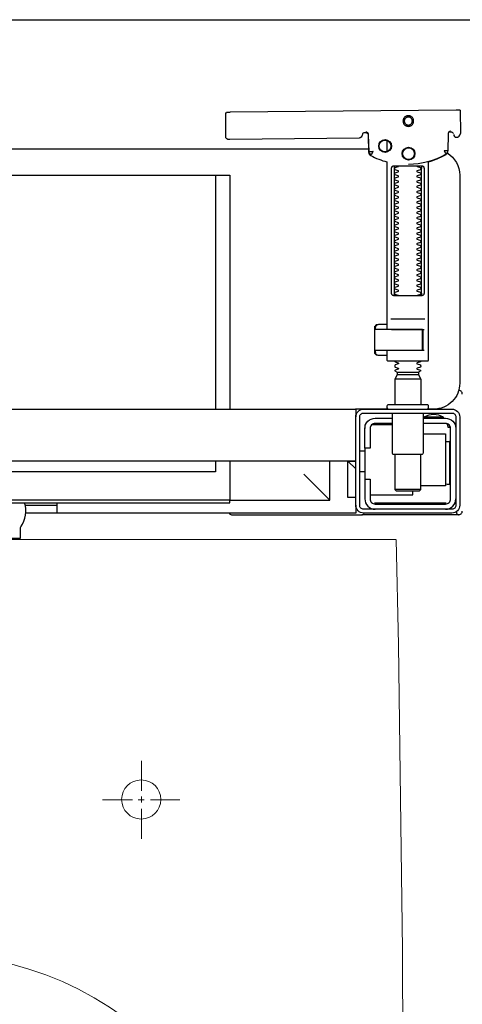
# Model space of a CAD drawing. Header units: millimetres. Extents: x 28600 to 181045, y -399112 to -163690.
# Tile 252 of 256: x 60898 to 60915, y -195465 to -195427. Entities that reach past the tile are written whole.
import ezdxf

# ---------------------------------------------------------------- set-up
doc = ezdxf.new("R2010")
doc.units = ezdxf.units.MM
doc.layers.get('0').update_dxf_attribs({"color": 8})
doc.layers.add('!! 0_ Istn-sciany', color=8, linetype='Continuous')
doc.layers.add('!! 2_wypos-sanitarne', color=8, linetype='Continuous')
doc.layers.add('!!_@ wypos sanit nd', color=8, linetype='Continuous', plot=False)

# ---------------------------------------------------------------- blocks, each defined once
blk = doc.blocks.new('A$Cff2eaf8b')
for points in [[(0.16424, 0.07378), (0.16327, 0.07377), (0.16304, 0.07374), (0.16282, 0.07366), (0.16262, 0.07353), (0.16265, 0.07357), (0.16258, 0.07337), (0.16257, 0.07317, -0.157432), (0.16238, 0.07258), (0.1621, 0.07218, -0.241147), (0.16129, 0.07175), (0.1115, 0.07128), (0.11133, 0.07127), (0.11119, 0.07127), (0.11107, 0.07127), (0.11094, 0.07128), (0.11078, 0.0713), (0.11062, 0.07135), (0.11047, 0.07143), (0.11033, 0.07153), (0.11022, 0.07165), (0.11012, 0.07179), (0.11005, 0.07194), (0.11001, 0.0721), (0.10999, 0.07227), (0.10995, 0.08127), (0.11022, 0.08166)], [(0.19647, 0.0744), (0.19626, 0.07438), (0.19604, 0.0743), (0.19585, 0.07417), (0.19566, 0.07396, 0.132231), (0.19551, 0.07346), (0.19546, 0.06691)], [(0.19768, 0.0731, 0.415336), (0.19869, 0.07211)], [(0.19885, 0.07212), (0.19898, 0.07212), (0.19912, 0.07213), (0.19927, 0.07216), (0.1994, 0.07222), (0.19953, 0.07229), (0.19965, 0.07238), (0.19975, 0.07248), (0.20007, 0.07294, 0.158481), (0.20025, 0.07353)], [(0.18031, 0.06175, 0.125713), (0.19466, 0.06556, 0.121439), (0.19519, 0.06605, -0.262119), (0.2, 0.0575), (0.2, -0.0225, -0.414214), (0.19, -0.0325), (0.18751, -0.0325, 0.405519), (0.188, -0.032), (0.188, -0.0313, 0.414214), (0.1875, -0.0308), (0.1725, -0.0308, 0.414214), (0.172, -0.0313), (0.172, -0.032, 0.405519), (0.17249, -0.0325, 0.001664), (0.15993, -0.0325)], [(0.172, -0.00986), (0.172, -0.01366, 0.414214), (0.1722, -0.01386), (0.18462, -0.01386), (0.1878, -0.01386, 0.414214), (0.188, -0.01366), (0.188, 0.06267), (0.18885, 0.06292), (0.18969, 0.06319), (0.19052, 0.0635), (0.19134, 0.06382), (0.19215, 0.06417), (0.19295, 0.06454), (0.19374, 0.06494), (0.19456, 0.06538), (0.19464, 0.06544), (0.19473, 0.0655), (0.19481, 0.06557), (0.19488, 0.06564), (0.19495, 0.06572), (0.19502, 0.06581)], [(0.17647, 0.01114, 0.182836), (0.17636, 0.01123), (0.17515, 0.01163, 0.050055), (0.175, 0.0119), (0.175, 0.01218, 0.050055), (0.17515, 0.01244), (0.17636, 0.01285, 0.719897), (0.17636, 0.01323), (0.17515, 0.01363, 0.050055), (0.175, 0.0139), (0.175, 0.01418, 0.050055), (0.17515, 0.01444), (0.17636, 0.01485, 0.719897), (0.17636, 0.01523), (0.17515, 0.01563, 0.050055), (0.175, 0.0159), (0.175, 0.01618, 0.050055), (0.17515, 0.01644), (0.17636, 0.01685, 0.719897), (0.17636, 0.01723), (0.17515, 0.01763, 0.050055), (0.175, 0.0179), (0.175, 0.01818, 0.050055), (0.17515, 0.01844), (0.17636, 0.01885, 0.719897), (0.17636, 0.01923), (0.17515, 0.01963, 0.050055), (0.175, 0.0199), (0.175, 0.02018, 0.050055), (0.17515, 0.02044), (0.17636, 0.02085, 0.719897), (0.17636, 0.02123), (0.17515, 0.02163, 0.050055), (0.175, 0.0219), (0.175, 0.02218, 0.050055), (0.17515, 0.02244), (0.17636, 0.02285, 0.719897), (0.17636, 0.02323), (0.17515, 0.02363, 0.050055), (0.175, 0.0239), (0.175, 0.02418, 0.050055), (0.17515, 0.02444), (0.17636, 0.02485, 0.719897), (0.17636, 0.02523), (0.17515, 0.02563, 0.050055), (0.175, 0.0259), (0.175, 0.02618, 0.050055), (0.17515, 0.02644), (0.17636, 0.02685, 0.719897), (0.17636, 0.02723), (0.17515, 0.02763, 0.050055), (0.175, 0.0279), (0.175, 0.02818, 0.050055), (0.17515, 0.02844), (0.17636, 0.02885, 0.719897), (0.17636, 0.02923), (0.17515, 0.02963, 0.050055), (0.175, 0.0299), (0.175, 0.03018, 0.050055), (0.17515, 0.03044), (0.17636, 0.03085, 0.719897), (0.17636, 0.03123), (0.17515, 0.03163, 0.050055), (0.175, 0.0319), (0.175, 0.03218, 0.050055), (0.17515, 0.03244), (0.17636, 0.03285, 0.719897), (0.17636, 0.03323), (0.17515, 0.03363, 0.050055), (0.175, 0.0339), (0.175, 0.03418, 0.050055), (0.17515, 0.03444), (0.17636, 0.03485, 0.719897), (0.17636, 0.03523), (0.17515, 0.03563, 0.050055), (0.175, 0.0359), (0.175, 0.03618, 0.050055), (0.17515, 0.03644), (0.17636, 0.03685, 0.719897), (0.17636, 0.03723), (0.17515, 0.03763, 0.050055), (0.175, 0.0379), (0.175, 0.03818, 0.050055), (0.17515, 0.03844), (0.17636, 0.03885, 0.719897), (0.17636, 0.03923), (0.17515, 0.03963, 0.050055), (0.175, 0.0399), (0.175, 0.04018, 0.050055), (0.17515, 0.04044), (0.17636, 0.04085, 0.719897), (0.17636, 0.04123), (0.17515, 0.04163, 0.050055), (0.175, 0.0419), (0.175, 0.04218, 0.050055), (0.17515, 0.04244), (0.17636, 0.04285, 0.719897), (0.17636, 0.04323), (0.17515, 0.04363, 0.050055), (0.175, 0.0439), (0.175, 0.04418, 0.050055), (0.17515, 0.04444), (0.17636, 0.04485, 0.719897), (0.17636, 0.04523), (0.17515, 0.04563, 0.050055), (0.175, 0.0459), (0.175, 0.04618, 0.050055), (0.17515, 0.04644), (0.17636, 0.04685, 0.719897), (0.17636, 0.04723), (0.17515, 0.04763, 0.050055), (0.175, 0.0479), (0.175, 0.04818, 0.050055), (0.17515, 0.04844), (0.17636, 0.04885, 0.719897), (0.17636, 0.04923), (0.17515, 0.04963, 0.050055), (0.175, 0.0499), (0.175, 0.05018, 0.050055), (0.17515, 0.05044), (0.17636, 0.05085, 0.719897), (0.17636, 0.05123), (0.17515, 0.05163, 0.050055), (0.175, 0.0519), (0.175, 0.05218, 0.050055), (0.17515, 0.05244), (0.17636, 0.05285, 0.719897), (0.17636, 0.05323), (0.17515, 0.05363, 0.050055), (0.175, 0.0539), (0.175, 0.05418, 0.050055), (0.17515, 0.05444), (0.17636, 0.05485, 0.719897), (0.17636, 0.05523), (0.17515, 0.05563, 0.050055), (0.175, 0.0559), (0.175, 0.05618, 0.050055), (0.17515, 0.05644), (0.17636, 0.05685, 0.719897), (0.17636, 0.05723), (0.17515, 0.05763, 0.050055), (0.175, 0.0579), (0.175, 0.05818, 0.050055), (0.17515, 0.05844), (0.17636, 0.05885, 0.719897), (0.17636, 0.05923), (0.17515, 0.05963, 0.050055), (0.175, 0.0599), (0.175, 0.06018, 0.050055), (0.17515, 0.06044), (0.17636, 0.06085, 0.474594), (0.17647, 0.06114)], [(0.18353, 0.06114, 0.474594), (0.18364, 0.06085), (0.18485, 0.06044, 0.050055), (0.185, 0.06018), (0.185, 0.0599, 0.050055), (0.18485, 0.05963), (0.18364, 0.05923, 0.719897), (0.18364, 0.05885), (0.18485, 0.05844, 0.050055), (0.185, 0.05818), (0.185, 0.0579, 0.050055), (0.18485, 0.05763), (0.18364, 0.05723, 0.719897), (0.18364, 0.05685), (0.18485, 0.05644, 0.050055), (0.185, 0.05618), (0.185, 0.0559, 0.050055), (0.18485, 0.05563), (0.18364, 0.05523, 0.719897), (0.18364, 0.05485), (0.18485, 0.05444, 0.050055), (0.185, 0.05418), (0.185, 0.0539, 0.050055), (0.18485, 0.05363), (0.18364, 0.05323, 0.719897), (0.18364, 0.05285), (0.18485, 0.05244, 0.050055), (0.185, 0.05218), (0.185, 0.0519, 0.050055), (0.18485, 0.05163), (0.18364, 0.05123, 0.719897), (0.18364, 0.05085), (0.18485, 0.05044, 0.050055), (0.185, 0.05018), (0.185, 0.0499, 0.050055), (0.18485, 0.04963), (0.18364, 0.04923, 0.719897), (0.18364, 0.04885), (0.18485, 0.04844, 0.050055), (0.185, 0.04818), (0.185, 0.0479, 0.050055), (0.18485, 0.04763), (0.18364, 0.04723, 0.719897), (0.18364, 0.04685), (0.18485, 0.04644, 0.050055), (0.185, 0.04618), (0.185, 0.0459, 0.050055), (0.18485, 0.04563), (0.18364, 0.04523, 0.719897), (0.18364, 0.04485), (0.18485, 0.04444, 0.050055), (0.185, 0.04418), (0.185, 0.0439, 0.050055), (0.18485, 0.04363), (0.18364, 0.04323, 0.719897), (0.18364, 0.04285), (0.18485, 0.04244, 0.050055), (0.185, 0.04218), (0.185, 0.0419, 0.050055), (0.18485, 0.04163), (0.18364, 0.04123, 0.719897), (0.18364, 0.04085), (0.18485, 0.04044, 0.050055), (0.185, 0.04018), (0.185, 0.0399, 0.050055), (0.18485, 0.03963), (0.18364, 0.03923, 0.719897), (0.18364, 0.03885), (0.18485, 0.03844, 0.050055), (0.185, 0.03818), (0.185, 0.0379, 0.050055), (0.18485, 0.03763), (0.18364, 0.03723, 0.719897), (0.18364, 0.03685), (0.18485, 0.03644, 0.050055), (0.185, 0.03618), (0.185, 0.0359, 0.050055), (0.18485, 0.03563), (0.18364, 0.03523, 0.719897), (0.18364, 0.03485), (0.18485, 0.03444, 0.050055), (0.185, 0.03418), (0.185, 0.0339, 0.050055), (0.18485, 0.03363), (0.18364, 0.03323, 0.719897), (0.18364, 0.03285), (0.18485, 0.03244, 0.050055), (0.185, 0.03218), (0.185, 0.0319, 0.050055), (0.18485, 0.03163), (0.18364, 0.03123, 0.719897), (0.18364, 0.03085), (0.18485, 0.03044, 0.050055), (0.185, 0.03018), (0.185, 0.0299, 0.050055), (0.18485, 0.02963), (0.18364, 0.02923, 0.719897), (0.18364, 0.02885), (0.18485, 0.02844, 0.050055), (0.185, 0.02818), (0.185, 0.0279, 0.050055), (0.18485, 0.02763), (0.18364, 0.02723, 0.719897), (0.18364, 0.02685), (0.18485, 0.02644, 0.050055), (0.185, 0.02618), (0.185, 0.0259, 0.050055), (0.18485, 0.02563), (0.18364, 0.02523, 0.719897), (0.18364, 0.02485), (0.18485, 0.02444, 0.050055), (0.185, 0.02418), (0.185, 0.0239, 0.050055), (0.18485, 0.02363), (0.18364, 0.02323, 0.719897), (0.18364, 0.02285), (0.18485, 0.02244, 0.050055), (0.185, 0.02218), (0.185, 0.0219, 0.050055), (0.18485, 0.02163), (0.18364, 0.02123, 0.719897), (0.18364, 0.02085), (0.18485, 0.02044, 0.050055), (0.185, 0.02018), (0.185, 0.0199, 0.050055), (0.18485, 0.01963), (0.18364, 0.01923, 0.719897), (0.18364, 0.01885), (0.18485, 0.01844, 0.050055), (0.185, 0.01818), (0.185, 0.0179, 0.050055), (0.18485, 0.01763), (0.18364, 0.01723, 0.719897), (0.18364, 0.01685), (0.18485, 0.01644, 0.050055), (0.185, 0.01618), (0.185, 0.0159, 0.050055), (0.18485, 0.01563), (0.18364, 0.01523, 0.719897), (0.18364, 0.01485), (0.18485, 0.01444, 0.050055), (0.185, 0.01418), (0.185, 0.0139, 0.050055), (0.18485, 0.01363), (0.18364, 0.01323, 0.719897), (0.18364, 0.01285), (0.18485, 0.01244, 0.050055), (0.185, 0.01218), (0.185, 0.0119, 0.050055), (0.18485, 0.01163), (0.18364, 0.01123, 0.182836), (0.18353, 0.01114)], [(0.18575, -0.00966), (0.18575, -0.00207), (0.18572, -0.00196), (0.18564, -0.00189), (0.18554, -0.00186), (0.18565, -0.00188), (0.18573, -0.00194), (0.18577, -0.00204), (0.18577, -0.00966), (0.18574, -0.00977), (0.18566, -0.00984), (0.18547, -0.00986), (0.18558, -0.00981), (0.18563, -0.00966), (0.18563, -0.00206), (0.18557, -0.00191), (0.18547, -0.00186), (0.16743, -0.00186, 0.414214), (0.16723, -0.00206), (0.16723, -0.00966, 0.414214), (0.16743, -0.00986), (0.18547, -0.00986)], [(0.18555, -0.00986, 0.414213), (0.18575, -0.00966), (0.18575, -0.00207), (0.18575, -0.00966), (0.18572, -0.00977), (0.18564, -0.00984), (0.18554, -0.00986)], [(0.175, -0.01382), (0.175, -0.01406, -0.050055), (0.17515, -0.01432), (0.17636, -0.01473, -0.719897), (0.17636, -0.01511), (0.17515, -0.01552, -0.050055), (0.175, -0.01578), (0.175, -0.01606, -0.050055), (0.17515, -0.01632), (0.17636, -0.01673, -0.719897), (0.17636, -0.01711), (0.17515, -0.01752, -0.050055), (0.175, -0.01778), (0.1759, -0.0183), (0.1759, -0.01936), (0.175, -0.02092), (0.175, -0.0308)], [(0.185, -0.01382), (0.185, -0.01406, 0.050055), (0.18485, -0.01432), (0.18364, -0.01473, 0.719897), (0.18364, -0.01511), (0.18485, -0.01552, 0.050055), (0.185, -0.01578), (0.185, -0.01606, 0.050055), (0.18485, -0.01632), (0.18364, -0.01673, 0.719897), (0.18364, -0.01711), (0.18485, -0.01752, 0.050055), (0.185, -0.01778), (0.1841, -0.0183), (0.1841, -0.01936), (0.185, -0.02092), (0.185, -0.0308)], [(0.2001, -0.02534, 0.126559), (0.19961, -0.02525)], [(0.20099, -0.02671, 0.198909), (0.20055, -0.02564, 0.091301), (0.2001, -0.02534)], [(0.174, -0.034), (0.174, -0.0493, 0.414214), (0.1745, -0.0498), (0.1855, -0.0498, 0.414214), (0.186, -0.0493), (0.186, -0.034)], [(0.16379, -0.0385), (0.1635, -0.0385), (0.1635, -0.04, -0.414214), (0.1675, -0.036), (0.174, -0.036)], [(0.19375, -0.03562, 0.119096), (0.19, -0.03454, 0.119096), (0.18625, -0.03562)], [(0.19375, -0.036), (0.19375, -0.03562), (0.18625, -0.03562), (0.18625, -0.036), (0.1945, -0.036, -0.414214), (0.1985, -0.04)], [(0.174, -0.038), (0.1675, -0.038, 0.414214), (0.1655, -0.04), (0.1655, -0.0475), (0.1635, -0.0475), (0.1635, -0.067, 0.414214), (0.1675, -0.071)], [(0.1635, -0.0595), (0.1655, -0.0595), (0.1655, -0.067, 0.414214), (0.1675, -0.069), (0.1945, -0.069, 0.414214), (0.1965, -0.067), (0.1965, -0.04, 0.414214), (0.1945, -0.038), (0.186, -0.038)], [(0.1945, -0.04497), (0.19515, -0.04496), (0.19542, -0.04496), (0.1956, -0.04496), (0.19566, -0.04496, 0.116465), (0.19589, -0.0449), (0.196, -0.04485), (0.196, -0.06155), (0.19589, -0.0615, 0.116465), (0.19566, -0.06144), (0.19542, -0.06144), (0.19515, -0.06144), (0.1945, -0.06143)], [(0.1945, -0.071, 0.414214), (0.1985, -0.067)], [(-0.04, -0.0685), (-0.03255, -0.0685, 0.236962), (-0.03118, -0.07775, -0.154353), (-0.031, -0.07832), (-0.031, -0.08218), (0.031, -0.08218), (0.031, -0.07832, -0.154353), (0.03118, -0.07775, 0.236962), (0.03255, -0.0685), (0.04, -0.0685)], [(0.2001, -0.07306, 0.091301), (0.20055, -0.07276, 0.198909), (0.20099, -0.0717)], [(0.11124, -0.0725), (0.11142, -0.07274), (0.11165, -0.07293), (0.11192, -0.07308), (0.1122, -0.07317), (0.1125, -0.0732), (0.1623, -0.0732, 0.326231), (0.16325, -0.0725)], [(0.1987, -0.07216, 0.000114), (0.1987, -0.07216, 0.517015), (0.20003, -0.07309), (0.19993, -0.07313), (0.19983, -0.07315), (0.19971, -0.07318), (0.19958, -0.07319), (0.19948, -0.07319), (0.19903, -0.07319), (0.19841, -0.07319), (0.19771, -0.07319), (0.16427, -0.07319), (0.16392, -0.07319), (0.16356, -0.07319), (0.16323, -0.07319), (0.16293, -0.07319), (0.16269, -0.07319), (0.16249, -0.07319), (0.16236, -0.07319)]]:
    blk.add_lwpolyline(points, format="xyb")
for points in [[(0.19864, 0.08252), (0.11173, 0.08169)], [(0.20013, 0.08252), (0.20025, 0.07353)], [(0.16386, 0.07389), (0.16409, 0.07384), (0.16425, 0.07378), (0.1644, 0.07368), (0.16452, 0.07356), (0.16463, 0.07342), (0.16471, 0.07326), (0.16476, 0.07309), (0.16478, 0.07292), (0.16496, 0.06636), (0.16497, 0.06624), (0.16498, 0.06614), (0.165, 0.06604), (0.16503, 0.06594), (0.16507, 0.06584), (0.16511, 0.06575), (0.16516, 0.06566), (0.16521, 0.06557), (0.16527, 0.06549), (0.16534, 0.0654), (0.16542, 0.06533), (0.1655, 0.06526), (0.16558, 0.06519), (0.16567, 0.06513), (0.16576, 0.06508), (0.16651, 0.0647), (0.16726, 0.06433), (0.16803, 0.06399), (0.16881, 0.06367), (0.1696, 0.06337), (0.17039, 0.06309), (0.17119, 0.06284), (0.172, 0.0626), (0.172, -0.00186)], [(0.1651, 0.06653), (0.16492, 0.07312), (0.1649, 0.07329), (0.16485, 0.07345), (0.16478, 0.07361), (0.16467, 0.07374), (0.16455, 0.07386), (0.16441, 0.07396), (0.16425, 0.07403), (0.16409, 0.07408), (0.16391, 0.07409)], [(0.19757, 0.07355), (0.19749, 0.07368), (0.19738, 0.0738), (0.19726, 0.0739), (0.19713, 0.07399), (0.19698, 0.07405), (0.19683, 0.07408), (0.19667, 0.07409), (0.19577, 0.07408)], [(0.172, 0.07087), (0.172, 0.06656)], [(0.16493, 0.0675), (-0.16477, 0.0675)], [(-0.11847, -0.0325), (-0.11847, 0.0575), (0.11153, 0.0575), (0.11153, -0.0325)], [(0.10602, 0.0575), (0.10602, -0.0325)], [(0.17483, 0.06014), (0.17483, 0.01214)], [(0.18523, 0.01214), (0.18523, 0.06014)], [(0.16811, -0.00015), (0.16776, -0.00056), (0.16776, -0.00022), (0.16779, -0.00011), (0.16786, -0.00004), (0.16797, 0), (0.1681, 0.00001), (0.16822, 0.00001), (0.16841, 0.00003), (0.16887, 0.00014), (0.172, 0.00014)], [(0.16848, 0.00006), (0.16856, 0.00012), (0.16876, 0.00014)], [(0.18662, 0.00214), (0.17345, 0.00214)], [(0.16732, -0.0019), (0.16732, -0.00074), (0.16736, -0.00062), (0.16746, -0.00054), (0.16767, -0.00049)], [(0.16751, -0.00165), (0.16754, -0.00139), (0.16766, -0.00086)], [(0.17371, -0.00186), (0.18481, -0.00186), (0.18637, -0.00186)], [(0.16767, -0.01124), (0.16755, -0.01122), (0.16746, -0.01119), (0.16737, -0.01112), (0.16732, -0.01098), (0.16732, -0.00983)], [(0.16766, -0.01087), (0.16754, -0.01033), (0.16751, -0.01008)], [(0.172, -0.01186), (0.16887, -0.01186), (0.16841, -0.01176), (0.16831, -0.01174), (0.16819, -0.01174), (0.16806, -0.01173), (0.16794, -0.01172), (0.16783, -0.01166), (0.16776, -0.01151), (0.16776, -0.01117), (0.16811, -0.01157)], [(0.18558, -0.00986), (0.18637, -0.00986)], [(0.16876, -0.01186), (0.16866, -0.01186), (0.16848, -0.01178)], [(0.1759, -0.0183), (0.1841, -0.0183)], [(0.185, -0.02092), (0.175, -0.02092)], [(0.1841, -0.01936), (0.1759, -0.01936)], [(0.19962, -0.02522), (0.19976, -0.02523), (0.19987, -0.02526), (0.20001, -0.0253)], [(-0.16, -0.0355), (-0.16, -0.0325), (0.16, -0.0325), (0.16, -0.0355)], [(0.16, -0.0485), (0.16, -0.0365)], [(0.1635, -0.0475), (0.1635, -0.04)], [(0.174, -0.0385), (0.16618, -0.0385)], [(0.167, -0.03806), (0.16693, -0.03815), (0.16687, -0.03825), (0.16681, -0.03837), (0.16675, -0.0385)], [(0.19499, -0.03806), (0.19506, -0.03814), (0.19512, -0.03823), (0.19517, -0.03833), (0.19521, -0.03842), (0.19525, -0.03853), (0.19528, -0.03863), (0.19531, -0.03874), (0.19533, -0.03885), (0.19535, -0.03896), (0.19537, -0.03907), (0.19538, -0.03917), (0.19539, -0.03927), (0.19537, -0.03937), (0.19547, -0.0394), (0.19557, -0.0394), (0.19567, -0.0394), (0.19578, -0.0394), (0.19589, -0.0394), (0.19612, -0.0394), (0.19616, -0.0393), (0.19615, -0.03919), (0.19613, -0.03907), (0.19609, -0.03894), (0.19605, -0.03882), (0.19594, -0.03861)], [(0.186, -0.042), (0.1945, -0.042), (0.1945, -0.062), (0.185, -0.062)], [(0.19591, -0.04489), (0.19602, -0.04489), (0.19615, -0.04489), (0.19632, -0.04489), (0.1965, -0.04489)], [(0.1615, -0.0485), (0.1635, -0.0485)], [(0.16, -0.0555), (0.157, -0.0525), (0.16, -0.0525), (-0.16, -0.0525), (-0.157, -0.0525), (-0.16, -0.0555)], [(0.10602, -0.0525), (0.10602, -0.05658), (-0.11847, -0.05658)], [(0.11153, -0.0525), (0.11153, -0.0675), (0.15, -0.0675)], [(0.14, -0.0575), (0.15, -0.0675), (0.15, -0.0525)], [(0.16, -0.0665), (0.157, -0.0665), (0.157, -0.0525)], [(0.175, -0.0498), (0.175, -0.06346), (0.1755, -0.06396), (0.1845, -0.06396), (0.185, -0.06346), (0.185, -0.0498)], [(0.1615, -0.0565), (0.1635, -0.0565)], [(0.1655, -0.0655), (0.182, -0.0655), (0.182, -0.06396)], [(0.185, -0.06346), (0.175, -0.06346)], [(0.1965, -0.06151), (0.19632, -0.06151), (0.19615, -0.06151), (0.19602, -0.06151), (0.19591, -0.06151)], [(0.03283, -0.0695), (0.045, -0.0695)], [(0.16, -0.0695), (0.16, -0.0725), (0.03305, -0.0725)], [(0.045, -0.0685), (0.045, -0.0725)], [(0.16721, -0.0685), (0.19466, -0.0685), (0.19478, -0.0685)], [(0.17, -0.069), (0.17, -0.0685)], [(0.174, -0.069), (0.174, -0.0685)]]:
    blk.add_lwpolyline(points)
for points in [[(0.18024, 0.0763), (0.18044, 0.07631), (0.18064, 0.07634), (0.18083, 0.07639), (0.18102, 0.07646), (0.1812, 0.07655), (0.18138, 0.07665), (0.18154, 0.07677), (0.18168, 0.07691), (0.18182, 0.07706), (0.18193, 0.07722), (0.18204, 0.0774), (0.18212, 0.07758), (0.18219, 0.07777), (0.18223, 0.07796), (0.18226, 0.07816), (0.18227, 0.07836), (0.18226, 0.07857), (0.18223, 0.07876), (0.18217, 0.07896), (0.18211, 0.07915), (0.18202, 0.07933), (0.18191, 0.0795), (0.18179, 0.07966), (0.18165, 0.07981), (0.1815, 0.07994), (0.18134, 0.08006), (0.18117, 0.08016), (0.18099, 0.08024), (0.1808, 0.08031), (0.1806, 0.08036), (0.1804, 0.08038), (0.1802, 0.08039), (0.18, 0.08038), (0.1798, 0.08035), (0.17961, 0.0803), (0.17942, 0.08023), (0.17924, 0.08014), (0.17907, 0.08004), (0.17891, 0.07992), (0.17876, 0.07978), (0.17863, 0.07963), (0.17851, 0.07947), (0.17841, 0.07929), (0.17832, 0.07911), (0.17826, 0.07892), (0.17821, 0.07872), (0.17818, 0.07853), (0.17817, 0.07832), (0.17819, 0.07812), (0.17822, 0.07793), (0.17827, 0.07773), (0.17834, 0.07754), (0.17842, 0.07736), (0.17853, 0.07719), (0.17865, 0.07703), (0.17879, 0.07688), (0.17894, 0.07675), (0.1791, 0.07663), (0.17927, 0.07653), (0.17946, 0.07645), (0.17965, 0.07638), (0.17984, 0.07633), (0.18004, 0.07631)], [(0.18023, 0.07679), (0.18038, 0.0768), (0.18053, 0.07682), (0.18068, 0.07686), (0.18082, 0.07691), (0.18096, 0.07698), (0.18109, 0.07706), (0.18121, 0.07715), (0.18132, 0.07725), (0.18143, 0.07737), (0.18151, 0.07749), (0.18159, 0.07762), (0.18166, 0.07776), (0.18171, 0.0779), (0.18174, 0.07805), (0.18176, 0.0782), (0.18177, 0.07835), (0.18176, 0.0785), (0.18174, 0.07866), (0.1817, 0.0788), (0.18164, 0.07895), (0.18158, 0.07908), (0.1815, 0.07921), (0.18141, 0.07933), (0.1813, 0.07944), (0.18119, 0.07955), (0.18107, 0.07964), (0.18093, 0.07971), (0.1808, 0.07978), (0.18065, 0.07983), (0.18051, 0.07986), (0.18036, 0.07988), (0.1802, 0.07989), (0.18005, 0.07988), (0.1799, 0.07986), (0.17975, 0.07982), (0.17961, 0.07976), (0.17947, 0.0797), (0.17935, 0.07962), (0.17922, 0.07953), (0.17911, 0.07942), (0.17901, 0.07931), (0.17892, 0.07919), (0.17884, 0.07906), (0.17878, 0.07892), (0.17873, 0.07877), (0.1787, 0.07863), (0.17867, 0.07848), (0.17867, 0.07832), (0.17868, 0.07817), (0.1787, 0.07802), (0.17874, 0.07787), (0.17879, 0.07773), (0.17886, 0.07759), (0.17894, 0.07746), (0.17903, 0.07734), (0.17913, 0.07723), (0.17925, 0.07713), (0.17937, 0.07704), (0.1795, 0.07696), (0.17964, 0.0769), (0.17978, 0.07685), (0.17993, 0.07682), (0.18008, 0.07679)], [(0.16587, 0.06536), (0.16582, 0.06538), (0.16577, 0.06542), (0.16573, 0.06545), (0.16568, 0.06549), (0.16563, 0.06553), (0.16558, 0.06558), (0.16553, 0.06563), (0.16548, 0.06568), (0.16544, 0.06573), (0.1654, 0.06579), (0.16536, 0.06585), (0.16532, 0.06591), (0.16529, 0.06597), (0.16526, 0.06603), (0.16523, 0.0661), (0.16521, 0.06616), (0.16519, 0.06623), (0.16517, 0.06629), (0.16515, 0.06636), (0.16514, 0.06642), (0.16514, 0.06648), (0.16513, 0.06654), (0.16513, 0.06659), (0.16518, 0.06661), (0.16643, 0.06666), (0.16648, 0.06666), (0.16654, 0.06666), (0.16659, 0.06668), (0.16664, 0.06665), (0.16661, 0.06661), (0.16658, 0.06656), (0.16655, 0.06651), (0.16652, 0.06645), (0.16594, 0.06536)], [(0.18533, 0.06114), (0.18541, 0.06113), (0.1855, 0.06112), (0.18559, 0.06111), (0.18567, 0.06108), (0.18575, 0.06105), (0.18583, 0.06101), (0.18591, 0.06096), (0.18597, 0.0609), (0.18604, 0.06084), (0.18609, 0.06076), (0.18615, 0.06068), (0.18619, 0.06058), (0.18623, 0.06048), (0.18625, 0.06037), (0.18627, 0.06025), (0.18628, 0.06014), (0.18628, 0.01214), (0.18627, 0.01202), (0.18625, 0.01191), (0.18623, 0.0118), (0.18619, 0.01169), (0.18615, 0.0116), (0.18609, 0.01151), (0.18604, 0.01144), (0.18597, 0.01137), (0.18591, 0.01131), (0.18583, 0.01126), (0.18575, 0.01122), (0.18567, 0.01119), (0.18559, 0.01117), (0.1855, 0.01115), (0.18541, 0.01114), (0.18533, 0.01114), (0.17475, 0.01114), (0.17466, 0.01114), (0.17457, 0.01115), (0.17449, 0.01117), (0.1744, 0.01119), (0.17432, 0.01122), (0.17424, 0.01126), (0.17416, 0.01131), (0.17409, 0.01137), (0.17403, 0.01144), (0.17397, 0.01151), (0.17392, 0.0116), (0.17387, 0.01169), (0.17384, 0.0118), (0.17381, 0.01191), (0.17379, 0.01202), (0.17379, 0.01214), (0.17379, 0.06014), (0.17379, 0.06025), (0.17381, 0.06037), (0.17384, 0.06048), (0.17387, 0.06058), (0.17392, 0.06068), (0.17397, 0.06076), (0.17403, 0.06084), (0.17409, 0.0609), (0.17416, 0.06096), (0.17424, 0.06101), (0.17432, 0.06105), (0.1744, 0.06108), (0.17449, 0.06111), (0.17457, 0.06112), (0.17466, 0.06113), (0.17475, 0.06114)], [(-0.11847, -0.0685), (0.11153, -0.0685), (0.11153, -0.0675), (-0.11847, -0.0675)]]:
    blk.add_lwpolyline(points, close=True)
for points in [[(0.19546, 0.0669), (0.19546, 0.0669), (0.19546, 0.0669), (0.19546, 0.06691), (0.19546, 0.06691), (0.19546, 0.06691), (0.19546, 0.06691), (0.19546, 0.06691), (0.19546, 0.06691), (0.19546, 0.06691), (0.19546, 0.06691), (0.19546, 0.06691), (0.19546, 0.06691), (0.19546, 0.06691), (0.19546, 0.06691), (0.19546, 0.06691), (0.19546, 0.06691), (0.19546, 0.06691), (0.19546, 0.06691), (0.19546, 0.06691), (0.19546, 0.0669), (0.19546, 0.0669), (0.19546, 0.0669), (0.19546, 0.0669), (0.19546, 0.0669), (0.19546, 0.0669), (0.19546, 0.0669), (0.19546, 0.0669), (0.19546, 0.0669), (0.19546, 0.0669), (0.19546, 0.0669), (0.19546, 0.0669), (0.19546, 0.0669), (0.19546, 0.0669), (0.19546, 0.0669), (0.19546, 0.0669), (0.19545, 0.0669), (0.19545, 0.06691), (0.19545, 0.06691), (0.19545, 0.06691), (0.19545, 0.06691), (0.19545, 0.06691), (0.19545, 0.06691), (0.19545, 0.06691), (0.19545, 0.06691), (0.19544, 0.06691), (0.19544, 0.06691), (0.19544, 0.0669), (0.19544, 0.0669), (0.19544, 0.0669), (0.19543, 0.0669), (0.19543, 0.0669), (0.19543, 0.0669), (0.19543, 0.0669), (0.19543, 0.0669), (0.19543, 0.0669), (0.19543, 0.0669), (0.19542, 0.0669), (0.19542, 0.0669), (0.19542, 0.0669), (0.19542, 0.0669), (0.19542, 0.0669), (0.19541, 0.0669), (0.19541, 0.0669), (0.19541, 0.0669), (0.19541, 0.0669), (0.19541, 0.0669), (0.1954, 0.0669), (0.1954, 0.0669), (0.1954, 0.0669), (0.19539, 0.0669), (0.19539, 0.0669), (0.19539, 0.0669), (0.19537, 0.06691), (0.19537, 0.06691), (0.19537, 0.06691), (0.19536, 0.06691), (0.19536, 0.06691), (0.19535, 0.06691), (0.19535, 0.06691), (0.19534, 0.06691), (0.19534, 0.06691), (0.19533, 0.06691), (0.19533, 0.06691), (0.19532, 0.06691), (0.19532, 0.06691), (0.19531, 0.06691), (0.19531, 0.06691), (0.1953, 0.06691), (0.19529, 0.06691), (0.19529, 0.06691), (0.19528, 0.06691), (0.19527, 0.06691), (0.19527, 0.06691), (0.19526, 0.06691), (0.19525, 0.06691), (0.19524, 0.06691), (0.19523, 0.06691), (0.19523, 0.06691), (0.19522, 0.06691), (0.19521, 0.06691), (0.1952, 0.06691), (0.19519, 0.06691), (0.19518, 0.06691), (0.19517, 0.06691), (0.19516, 0.06691), (0.19515, 0.06691), (0.19514, 0.06691), (0.19513, 0.06691), (0.19512, 0.06691), (0.19511, 0.06691), (0.1951, 0.06691), (0.19509, 0.06691), (0.19508, 0.06691), (0.19507, 0.06691), (0.19506, 0.06691), (0.19505, 0.06691), (0.19504, 0.06691), (0.19503, 0.06691), (0.19502, 0.06691), (0.19501, 0.06691), (0.19499, 0.06691), (0.19498, 0.06691), (0.19497, 0.06691), (0.19496, 0.06691), (0.19495, 0.06691), (0.19494, 0.06692), (0.19492, 0.06692), (0.19491, 0.06692), (0.1949, 0.06692), (0.19489, 0.06692), (0.19487, 0.06692), (0.19486, 0.06692), (0.19485, 0.06692), (0.19484, 0.06692), (0.19482, 0.06692), (0.19481, 0.06692), (0.19469, 0.06692), (0.19464, 0.06692), (0.19459, 0.06692), (0.19456, 0.06692), (0.19453, 0.06692), (0.19451, 0.06692), (0.19448, 0.06692), (0.19445, 0.06692), (0.19443, 0.06692), (0.1944, 0.06692), (0.19438, 0.06692), (0.19435, 0.06692), (0.19433, 0.06692), (0.1943, 0.06692), (0.19428, 0.06692), (0.19427, 0.06692), (0.19425, 0.06692), (0.19423, 0.06692), (0.19422, 0.06692), (0.19421, 0.06692), (0.19419, 0.06692), (0.19418, 0.06692), (0.19418, 0.06692), (0.19417, 0.06692), (0.19416, 0.06692), (0.19416, 0.06692), (0.19415, 0.06692), (0.19415, 0.06693), (0.19414, 0.06693), (0.19414, 0.06693), (0.19413, 0.06693), (0.19413, 0.06693), (0.19412, 0.06693), (0.19412, 0.06693), (0.19411, 0.06693), (0.19411, 0.06693), (0.19411, 0.06692), (0.1941, 0.06692), (0.1941, 0.06692), (0.1941, 0.06692), (0.19409, 0.06692), (0.19409, 0.06692), (0.19409, 0.06692), (0.19408, 0.06692), (0.19408, 0.06692), (0.19408, 0.06692), (0.19407, 0.06692), (0.19407, 0.06692), (0.19406, 0.06692), (0.19406, 0.06692), (0.19406, 0.06692), (0.19406, 0.06692), (0.19405, 0.06692), (0.19405, 0.06692), (0.19405, 0.06692), (0.19405, 0.06692), (0.19404, 0.06693), (0.19404, 0.06693), (0.19404, 0.06693), (0.19403, 0.06693), (0.19403, 0.06693), (0.19402, 0.06693), (0.19402, 0.06694), (0.19402, 0.06694), (0.19401, 0.06694), (0.19401, 0.06694), (0.19401, 0.06694), (0.194, 0.06694), (0.194, 0.06694), (0.194, 0.06694), (0.194, 0.06694), (0.194, 0.06694), (0.194, 0.06694), (0.19399, 0.06694), (0.19399, 0.06694), (0.19399, 0.06694), (0.19399, 0.06694), (0.19399, 0.06694), (0.19399, 0.06694), (0.19399, 0.06694), (0.19398, 0.06694), (0.19398, 0.06694), (0.19398, 0.06694), (0.19398, 0.06693), (0.19398, 0.06693), (0.19397, 0.06693), (0.19397, 0.06693), (0.19397, 0.06693), (0.19397, 0.06693), (0.19397, 0.06692), (0.19397, 0.06692), (0.19397, 0.06692), (0.19397, 0.06692), (0.19397, 0.06692), (0.19397, 0.06691), (0.19397, 0.06691), (0.19397, 0.06691), (0.19397, 0.06691), (0.19397, 0.0669), (0.19397, 0.0669), (0.19397, 0.0669), (0.19397, 0.0669), (0.19397, 0.0669), (0.19397, 0.06689), (0.19397, 0.06689), (0.19397, 0.06689), (0.19397, 0.06689), (0.19397, 0.06689), (0.19397, 0.06688), (0.19397, 0.06688), (0.19398, 0.06688), (0.19398, 0.06688), (0.19398, 0.06688), (0.19398, 0.06687), (0.19399, 0.06687), (0.19399, 0.06687), (0.19399, 0.06687), (0.194, 0.06686), (0.194, 0.06686), (0.19401, 0.06685), (0.19401, 0.06685), (0.19401, 0.06685), (0.19402, 0.06684), (0.19402, 0.06684), (0.19402, 0.06684), (0.19402, 0.06683), (0.19403, 0.06683), (0.19403, 0.06683), (0.19403, 0.06682), (0.19403, 0.06682), (0.19403, 0.06682), (0.19403, 0.06681), (0.19403, 0.06681), (0.19404, 0.06681), (0.19404, 0.06681), (0.19404, 0.0668), (0.19404, 0.0668), (0.19404, 0.0668), (0.19404, 0.06679), (0.19405, 0.06679), (0.19405, 0.06679), (0.19405, 0.06678), (0.19405, 0.06678), (0.19405, 0.06677), (0.19406, 0.06677), (0.19406, 0.06677), (0.19406, 0.06676), (0.19406, 0.06676), (0.19407, 0.06675), (0.19407, 0.06675), (0.19407, 0.06674), (0.19408, 0.06673), (0.19408, 0.06672), (0.19409, 0.06671), (0.1941, 0.0667), (0.1941, 0.06669), (0.19411, 0.06668), (0.19412, 0.06666), (0.19414, 0.06663), (0.19416, 0.06659), (0.19418, 0.06655), (0.19419, 0.06653), (0.1942, 0.06652), (0.19421, 0.0665), (0.19422, 0.06648), (0.19423, 0.06646), (0.19433, 0.06627), (0.19434, 0.06626), (0.19435, 0.06624), (0.19436, 0.06622), (0.19437, 0.06621), (0.19438, 0.06619), (0.19439, 0.06618), (0.1944, 0.06616), (0.1944, 0.06614), (0.19441, 0.06613), (0.19442, 0.06611), (0.19443, 0.0661), (0.19444, 0.06608), (0.19445, 0.06607), (0.19445, 0.06605), (0.19446, 0.06604), (0.19447, 0.06603), (0.19448, 0.06601), (0.19448, 0.066), (0.19449, 0.06598), (0.1945, 0.06597), (0.19451, 0.06596), (0.19451, 0.06595), (0.19452, 0.06593), (0.19453, 0.06592), (0.19453, 0.06591), (0.19454, 0.0659), (0.19455, 0.06588), (0.19455, 0.06587), (0.19456, 0.06586), (0.19457, 0.06585), (0.19457, 0.06584), (0.19458, 0.06583), (0.19458, 0.06582), (0.19459, 0.06581), (0.19459, 0.0658), (0.1946, 0.06579), (0.1946, 0.06578), (0.19461, 0.06577), (0.19461, 0.06576), (0.19462, 0.06575), (0.19462, 0.06574), (0.19463, 0.06573), (0.19463, 0.06572), (0.19464, 0.06572), (0.19464, 0.06571), (0.19464, 0.0657), (0.19465, 0.06569), (0.19465, 0.06569), (0.19466, 0.06568), (0.19466, 0.06567), (0.19466, 0.06567), (0.19467, 0.06566), (0.19467, 0.06566), (0.19467, 0.06565), (0.19467, 0.06565), (0.19468, 0.06564), (0.19468, 0.06564), (0.19468, 0.06564), (0.19468, 0.06563), (0.19468, 0.06563), (0.19468, 0.06563), (0.19468, 0.06563), (0.19468, 0.06563), (0.19468, 0.06562), (0.19469, 0.06562), (0.19469, 0.06562), (0.19469, 0.06562), (0.19469, 0.06562), (0.19469, 0.06562), (0.19469, 0.06562), (0.19469, 0.06561), (0.19469, 0.06561), (0.19469, 0.06561), (0.19469, 0.06561), (0.19469, 0.06561), (0.19469, 0.06561), (0.19469, 0.06561), (0.19469, 0.06561), (0.19469, 0.06561), (0.19469, 0.06561), (0.19469, 0.06561), (0.19469, 0.06561), (0.19469, 0.06561), (0.19469, 0.06561), (0.19469, 0.06561), (0.19469, 0.06561), (0.19469, 0.0656), (0.19469, 0.0656), (0.19469, 0.0656), (0.19469, 0.0656), (0.19469, 0.0656), (0.19469, 0.0656), (0.19468, 0.0656), (0.19468, 0.0656), (0.19468, 0.0656), (0.19468, 0.0656), (0.19468, 0.0656), (0.19468, 0.0656), (0.19468, 0.0656), (0.19469, 0.0656), (0.19469, 0.0656), (0.19469, 0.0656), (0.19469, 0.0656), (0.19469, 0.0656), (0.19469, 0.0656), (0.19469, 0.0656), (0.19469, 0.0656), (0.19469, 0.0656), (0.19469, 0.0656), (0.19469, 0.0656), (0.19469, 0.0656, 0.269557)], [(0.16, -0.0695), (0.16, -0.0355, -0.414214), (0.163, -0.0325), (0.197, -0.0325, -0.414214), (0.2, -0.0355), (0.2, -0.0695, -0.414214), (0.197, -0.0725), (0.163, -0.0725, -0.414214)], [(0.1985, -0.0355), (0.1985, -0.0695, -0.414214), (0.197, -0.071), (0.163, -0.071, -0.414214), (0.1615, -0.0695), (0.1615, -0.0355, -0.414214), (0.163, -0.034), (0.197, -0.034, -0.414214)]]:
    blk.add_lwpolyline(points, format="xyb", close=True)
for centre, radius in [((0.17128, 0.06872), 0.00247), ((0.17128, 0.06871), 0.00227), ((0.18031, 0.0658), 0.00247), ((0.18031, 0.0658), 0.00227)]:
    blk.add_circle(centre, radius)
for centre, major_axis, ratio, start_param, end_param in [((0.11145, 0.08128), (-0.0015, -0.00001), 0.008666, 6.276938, 6.283143), ((0.11172, 0.08167), (0.0015, 0.00001), 0.008666, 1.564549, 3.135353), ((0.19863, 0.08251), (0.0015, 0.00001), 0.008666, 0.000034, 1.564556), ((0.16326, 0.07477), (0.00001, -0.001), 0.006244, 0, 0.008667), ((0.19846, 0.074), (-0.000892, -0.000453), 0.001081, 6.273741, 6.283185), ((0.19868, 0.07311), (-0.001, -0.00001), 0.00236, 6.276941, 6.283185), ((0.19849, 0.07212), (0.000501, 0.000005), 0.008666, 5.12776, 5.491123), ((0.19868, 0.07311), (0.000013, -0.001), 0.403131, 6.273715, 6.283185), ((0.19883, 0.07312), (0.000018, -0.001), 0.702652, 6.271005, 6.283185), ((0.19875, 0.07351), (0.0015, 0.00002), 0.011557, 6.27692, 6.283202), ((0.17484, 0.06014), (0, 0.001), 0.006244, 0, 1.570796), ((0.18031, 0.06225), (0.000005, -0.0005), 0.006244, 0, 0.008667), ((0.18524, 0.06014), (0, -0.001), 0.006244, 3.141593, 4.712389), ((0.17484, 0.01214), (0, -0.001), 0.006244, 4.712389, 6.283185), ((0.18524, 0.01214), (0, -0.001), 0.006244, 4.712389, 6.283185), ((0.16768, -0.00069), (-0.000013, 0.0002), 0.199357, 6.276703, 6.276744), ((0.16768, -0.01104), (-0.000013, -0.0002), 0.199357, 0.006339, 0.00638)]:
    blk.add_ellipse(centre, major_axis=major_axis, ratio=ratio, start_param=start_param, end_param=end_param)
blk = doc.blocks.new('A$C6ce7c513')
at = {"lineweight": 0}
for points in [[(0.17819, -0.23404), (0.17794, -0.15833), (0.17745, -0.11986), (0.17695, -0.08064), (0.17646, -0.04094), (0.17548, -0.00049)], [(-0.17548, -0.00049), (0.17547, -0.00049)], [(0.07756, -0.08557), (0.07756, -0.09717)], [(0.06252, -0.10062), (0.07411, -0.10062)], [(0.07633, -0.10062), (0.07855, -0.10062)], [(0.07756, -0.09939), (0.07756, -0.1016)], [(0.08101, -0.10062), (0.09236, -0.10062)], [(0.07756, -0.10408), (0.07756, -0.11567)]]:
    blk.add_lwpolyline(points, dxfattribs=at)
blk.add_circle((0.07744, -0.1005), 0.00752, dxfattribs=at)
blk.add_ellipse((0, -0.32554), major_axis=(0, -0.16499), ratio=0.830338, start_param=0, end_param=6.283185, dxfattribs=at)

msp = doc.modelspace()

# ---------------------------------------------------------------- linework, layer by layer
at = {"layer": '!! 0_ Istn-sciany'}
msp.add_lwpolyline([(60850.56735, -195427.12813), (60964.56735, -195427.12813)], dxfattribs=at)

# ---------------------------------------------------------------- block references
at = {"layer": '!! 2_wypos-sanitarne', "xscale": 100, "yscale": 100, "zscale": 100}
msp.add_blockref('A$C6ce7c513', (60894.56735, -195447.07914), dxfattribs=at)
at = {"layer": '!!_@ wypos sanit nd', "xscale": 100, "yscale": 100, "zscale": 100}
msp.add_blockref('A$Cff2eaf8b', (60894.56735, -195438.86114), dxfattribs=at)

doc.saveas('drawing.dxf')
